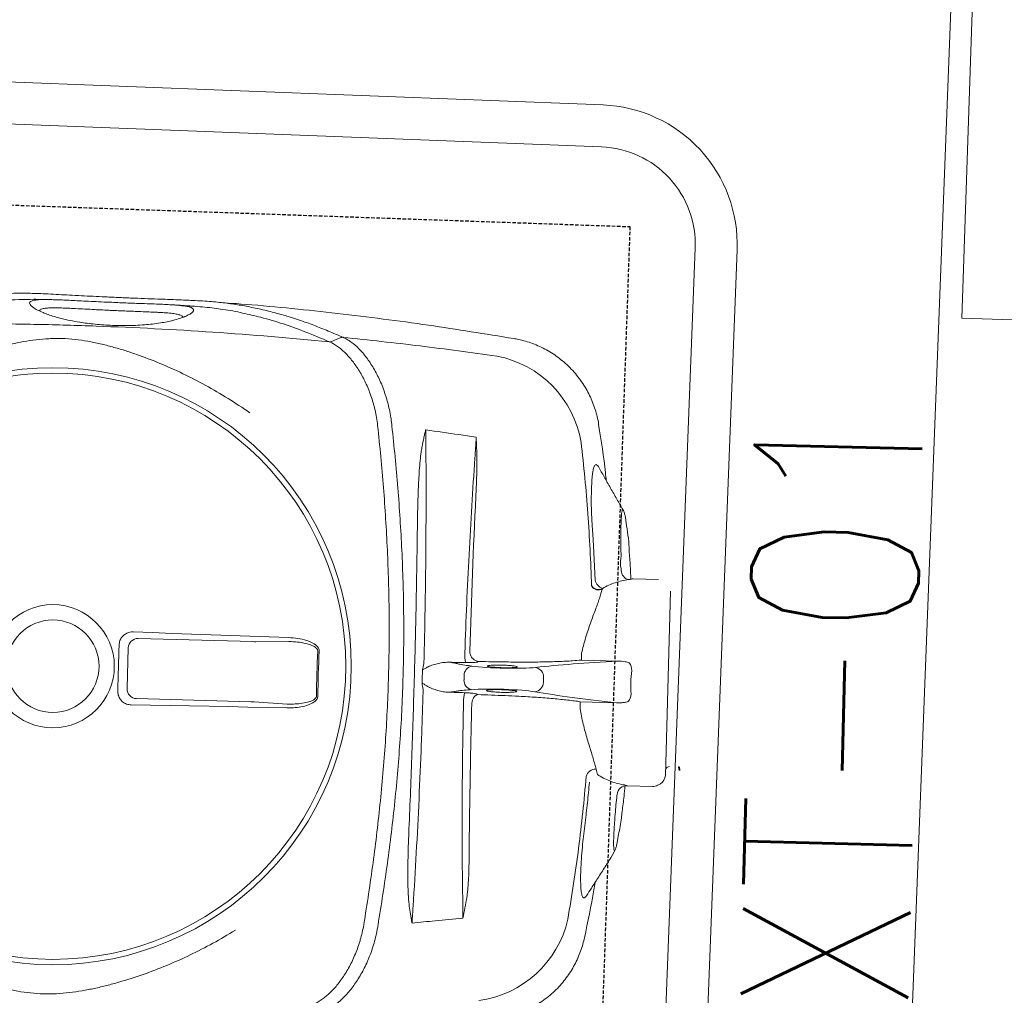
# Model space of a CAD drawing. Header units: millimetres. Extents: x 256680 to 410391, y -77299 to -22623.
# Tile 171 of 202: x 365631 to 365984, y -26476 to -26126. Entities that reach past the tile are written whole.
import ezdxf

# ---------------------------------------------------------------- set-up
doc = ezdxf.new("R2010")
doc.units = ezdxf.units.MM
doc.header["$LTSCALE"] = 2.5
doc.linetypes.add('11aa1PB-bd$0$11aa1PB-af$0$TRATTEGGIATA', pattern=[0.75, 0.5, -0.25])
for name, color, linetype, lineweight in [('CKD Equipments', 252, 'Continuous', 0), ('FURNITURES', 30, 'Continuous', 15), ('HATCH LIGHT', 250, 'Continuous', 0), ('K Equipment', 30, 'Continuous', 9), ('ROOM TEXT', 7, 'Continuous', 5)]:
    doc.layers.add(name, color=color, linetype=linetype, lineweight=lineweight)
doc.layers.add('FAINTEQUIP', color=253, linetype='Continuous')
doc.layers.add('TEXT50', color=7, linetype='Continuous')
doc.styles.add('MTEXT', font='romans.shx', dxfattribs={"width": 0.85})

# ---------------------------------------------------------------- blocks, each defined once
blk = doc.blocks.new('awreg')
at = {"layer": 'K Equipment'}
for p, q in [((60651.19, 14380.2, -7.42), (60651.22, 13980.2, -7.42)), ((60666.19, 14380.21, -7.42), (60666.22, 13980.21, -7.42)), ((60701.22, 13945.21, -7.42), (61051.22, 13945.24, -7.42)), ((60701.22, 13930.21, -7.42), (61051.22, 13930.24, -7.42))]:
    blk.add_line(p, q, dxfattribs=at)
for radius in [50, 35]:
    blk.add_arc((60701.22, 13980.21, -7.42), radius, 180.004, 270.004, dxfattribs=at)
blk = doc.blocks.new('G$C62143A14')
at = {"linetype": 'Continuous', "lineweight": 0}
for p, q in [((166.18, 199.09), (180.76, 199.25)), ((163.17, 154.51), (162.73, 195.56)), ((184.29, 195.79), (184.73, 154.75)), ((162.89, 141.56), (163.17, 153.37)), ((184.76, 153.6), (185.3, 141.8)), ((85.06, 105.98), (85.05, 105.99)), ((263.88, 107.91), (263.87, 107.91)), ((174.02, 78.58), (175.51, 78.6)), ((169.06, 73.73), (168.91, 73.48)), ((180.74, 73.61), (180.59, 73.86)), ((296.83, 65.48), (296.83, 65.47)), ((170.72, 59.96), (170.71, 59.95)), ((174.2, 50.13), (175.95, 50.15)), ((165.22, 36.62), (167.76, 36.65)), ((167.76, 36.65), (167.91, 23.62)), ((182.67, 36.81), (185.22, 36.83)), ((182.81, 23.78), (182.67, 36.81)), ((83.35, 31.96), (83.35, 31.96)), ((226.17, 34.33), (211.46, 33.05)), ((252.18, 33.41), (252.18, 33.41)), ((267.17, 33.94), (267.17, 33.94)), ((143.85, 30.09), (141.96, 29.54)), ((208.63, 30.26), (206.72, 30.77)), ((117.32, 21.61), (117.06, 21.67)), ((117.32, 21.61), (120.74, 21.13)), ((135.1, 22.21), (134.69, 22.24)), ((232.42, 22.7), (233.43, 22.86)), ((232.63, 22.72), (233.05, 22.8)), ((233.43, 22.86), (233.69, 22.92)), ((237.04, 24.06), (236.98, 23.98)), ((138.31, 18.59), (138.41, 9.59)), ((212.61, 10.39), (212.51, 19.39)), ((138.93, 7.79), (139.52, 6.83)), ((208.57, 5.87), (142.54, 5.16)), ((144.47, 0.35), (144.46, 0.34)), ((145.86, 0.26), (144.46, 0)), ((144.47, 0.35), (145.73, 0.58))]:
    blk.add_line(p, q, dxfattribs=at)
at = {"linetype": 'Continuous', "lineweight": 0, "flags": 128}
for points in [[(165.21, 202.39), (167.27, 202.41), (169.32, 202.43), (171.38, 202.45), (173.44, 202.47), (175.49, 202.49), (177.55, 202.52), (179.61, 202.54), (181.66, 202.57)], [(186.57, 197.69), (186.57, 190.71), (186.56, 183.73), (186.57, 176.75), (186.58, 169.78), (186.59, 162.81), (186.61, 155.85), (186.64, 148.89), (186.67, 141.94)], [(161.51, 141.67), (161.39, 148.62), (161.27, 155.58), (161.14, 162.54), (161, 169.51), (160.86, 176.48), (160.72, 183.45), (160.56, 190.43), (160.41, 197.41)], [(294.76, 127.41), (294.02, 129.04), (293.28, 130.69)], [(252.17, 33.43), (252.43, 33.58), (252.93, 34.19), (252.63, 34.72), (251.55, 35.13), (249.67, 35.42), (247.1, 35.59), (243.8, 35.62), (239.98, 35.51), (235.58, 35.25), (231.03, 34.86), (226.17, 34.33), (226.17, 34.33), (226.17, 34.33)]]:
    blk.add_lwpolyline(points, dxfattribs=at)
at = {"linetype": 'Continuous', "lineweight": 0}
for radius in [106.93, 105, 22.05, 16.56]:
    blk.add_circle((173.18, 226), radius, dxfattribs=at)
for centre, radius, start, end in [((166.26, 195.57), 3.53, 91.3072, 180.1404), ((180.76, 195.72), 3.53, 1.0921, 89.9252), ((178.06, -227.41), 358.79, 89.3354, 91.8971), ((178.06, -227.34), 358.19, 89.3355, 91.897), ((267.68, 94.22), 5.1, 162.25, 162.5727), ((166.77, 65.44), 13.03, 78.4354, 93.3892), ((173.91, 75.19), 3.4, 88.0138, 169.0513), ((175.71, 75.21), 3.4, 12.1812, 93.2187), ((183.05, 65.63), 13.01, 87.8393, 102.8138), ((252.96, 76.9), 37.74, 281.6875, 351.5567), ((96.63, 75.22), 37.74, 189.6762, 259.5445), ((174.1, 53.58), 3.45, 188.5333, 271.7692), ((175.98, 53.6), 3.45, 269.4632, 352.6991), ((140.24, 29.98), 3.62, 1.801, 76.4249), ((212.72, 28.94), 4.3, 107.038, 162.1316), ((134.87, 18.77), 3.44, 356.8942, 86.3044), ((215.53, 20.35), 3.47, 94.0507, 168.164), ((171.26, 23.04), 4.5, 231.4199, 269.6002), ((179.47, 23.13), 4.5, 271.6322, 309.8125), ((141.91, 9.63), 3.5, 180.6162, 211.58), ((142.5, 8.66), 3.5, 211.58, 270.6162), ((144.42, 3.78), 1.4, 0.6162, 90.6162), ((145.68, 0.75), 0.175, 280.6162, 1.5356)]:
    blk.add_arc(centre, radius, start, end, dxfattribs=at)
for centre, major_axis, ratio, start_param, end_param in [((162.86, 155.12), (0.09, -3.5), 0.086139, 1.045879, 1.394945), ((185.03, 155.36), (-0.02, -3.5), 0.086139, 4.88824, 5.237306), ((169.75, 70.56), (0.11, -10.5), 0.087489, 2.411328, 2.834153), ((174.44, 139.98), (0.89, -82.6), 0.087489, 5.55292, 5.600646), ((173.78, 139.97), (0.89, -82.6), 0.087489, 0.682539, 0.730265), ((179.96, 70.67), (0.11, -10.5), 0.087489, 3.449035, 3.871858), ((169.91, 64.96), (0.15, -14), 0.087489, 0.555229, 2.459054), ((179.92, 65.07), (0.15, -14), 0.087489, 3.824132, 5.727956), ((179.91, -88.67), (1.8, -166.89), 0.087489, 3.696821, 3.973461), ((173.23, -88.74), (1.8, -166.89), 0.087489, 2.309725, 2.586364)]:
    blk.add_ellipse(centre, major_axis=major_axis, ratio=ratio, start_param=start_param, end_param=end_param, dxfattribs=at)
for points, knots in [([(292.81, 298.92), (293.68, 285.01), (294.34, 271.07), (295.02, 250.13), (295.19, 243.14), (295.43, 229.15), (295.5, 222.15), (295.54, 201.17), (295.36, 187.21), (294.56, 159.32), (293.96, 145.4), (293.13, 131.5)], [0, 0, 0, 0, 0.25, 0.25, 0.375, 0.375, 0.5, 0.5, 0.75, 0.75, 1, 1, 1, 1]), ([(81.21, 156.98), (79.47, 159.59), (77.81, 162.21), (74.65, 167.51), (73.14, 170.18), (70.29, 175.58), (68.94, 178.31), (66.39, 183.83), (65.2, 186.62), (62.96, 192.26), (61.93, 195.1), (60.52, 199.39), (60.07, 200.83), (59.22, 203.72), (58.82, 205.17), (58.08, 208.1), (57.73, 209.57), (57.1, 212.54), (56.82, 214.04), (56.34, 217.05), (56.15, 218.57), (55.94, 220.88), (55.88, 221.66), (55.82, 222.82), (55.8, 223.21), (55.78, 224), (55.77, 224.39), (55.75, 226.36), (55.8, 227.92), (56.02, 230.99), (56.19, 232.52), (56.6, 235.54), (56.85, 237.04), (57.42, 240.02), (57.73, 241.5), (58.42, 244.43), (58.79, 245.89), (59.57, 248.78), (59.98, 250.22), (61.29, 254.51), (62.26, 257.35), (65.39, 265.8), (67.81, 271.36), (71.95, 279.63), (73.4, 282.35), (76.46, 287.74), (78.07, 290.4), (79.75, 293.03)], [0, 0, 0, 0, 0.0625, 0.0625, 0.125, 0.125, 0.1875, 0.1875, 0.25, 0.25, 0.3125, 0.3125, 0.34375, 0.34375, 0.375, 0.375, 0.40625, 0.40625, 0.4375, 0.4375, 0.46875, 0.46875, 0.484375, 0.484375, 0.492187, 0.492187, 0.5, 0.5, 0.53125, 0.53125, 0.5625, 0.5625, 0.59375, 0.59375, 0.625, 0.625, 0.65625, 0.65625, 0.6875, 0.6875, 0.75, 0.75, 0.875, 0.875, 0.9375, 0.9375, 1, 1, 1, 1]), ([(265.16, 295.03), (266.9, 292.42), (268.56, 289.8), (271.72, 284.5), (273.22, 281.83), (276.08, 276.42), (277.43, 273.7), (279.98, 268.18), (281.17, 265.39), (283.41, 259.74), (284.44, 256.91), (285.85, 252.62), (286.3, 251.18), (287.14, 248.29), (287.54, 246.84), (288.29, 243.91), (288.64, 242.44), (289.27, 239.47), (289.55, 237.97), (290.02, 234.96), (290.22, 233.44), (290.43, 231.13), (290.49, 230.35), (290.55, 229.19), (290.56, 228.8), (290.59, 228.01), (290.6, 227.62), (290.62, 225.65), (290.56, 224.09), (290.35, 221.02), (290.18, 219.49), (289.77, 216.47), (289.52, 214.97), (288.95, 211.99), (288.63, 210.51), (287.95, 207.58), (287.58, 206.12), (286.8, 203.23), (286.38, 201.79), (285.07, 197.5), (284.11, 194.66), (280.98, 186.21), (278.56, 180.65), (274.42, 172.38), (272.96, 169.66), (269.9, 164.27), (268.3, 161.61), (266.62, 158.98)], [0, 0, 0, 0, 0.0625, 0.0625, 0.125, 0.125, 0.1875, 0.1875, 0.25, 0.25, 0.3125, 0.3125, 0.34375, 0.34375, 0.375, 0.375, 0.40625, 0.40625, 0.4375, 0.4375, 0.46875, 0.46875, 0.484375, 0.484375, 0.492188, 0.492188, 0.5, 0.5, 0.53125, 0.53125, 0.5625, 0.5625, 0.59375, 0.59375, 0.625, 0.625, 0.65625, 0.65625, 0.6875, 0.6875, 0.75, 0.75, 0.875, 0.875, 0.9375, 0.9375, 1, 1, 1, 1]), ([(301.44, 276.45), (301.75, 275.05), (302.55, 271.44), (303.6, 265.92), (304.62, 259.79), (305.4, 253.83), (305.96, 247.99), (306.24, 243.12), (306.35, 239.27), (306.37, 236.26), (306.35, 232.9), (306.3, 229.24), (306.24, 225.22), (306.18, 221.07), (306.13, 216.7), (306.09, 212.1), (306.06, 207.11), (306.04, 201.95), (306.04, 196.95), (306.05, 192.75), (306.06, 189.23), (306.06, 186.3), (306.05, 183.54), (306.03, 180.52), (305.98, 177.38), (305.88, 174.2), (305.73, 171.32), (305.46, 167.82), (304.99, 163.66), (304.2, 158.49), (303.16, 153), (302.17, 148.58), (301.46, 146.05), (301.24, 145.3)], [0, 0, 0, 0, 0.033599, 0.086704, 0.14001, 0.193319, 0.246393, 0.299468, 0.326258, 0.353125, 0.379834, 0.406408, 0.428618, 0.451478, 0.47167, 0.492329, 0.516002, 0.540379, 0.564065, 0.588402, 0.605742, 0.623087, 0.640895, 0.658706, 0.685242, 0.711788, 0.738802, 0.765824, 0.81871, 0.871587, 0.924587, 0.977588, 1, 1, 1, 1]), ([(304.34, 232.77), (304.34, 233.59), (304.32, 235.34), (304.17, 240.5), (303.67, 247.37), (302.53, 255.86), (301.72, 260.92), (301.15, 263.69), (301.12, 263.85)], [0, 0, 0, 0, 0.076639, 0.163762, 0.518013, 0.751525, 0.985081, 1, 1, 1, 1]), ([(304.01, 184.73), (303.97, 184.22), (303.86, 183.03), (303.62, 181.83), (303.29, 180.95), (302.86, 180.52), (302.33, 180.49), (301.69, 180.94), (300.97, 181.91), (300.2, 183.37), (299.41, 185.28), (298.69, 187.43), (298.06, 189.77), (297.52, 192.16), (297.04, 194.87), (296.62, 197.87), (296.32, 200.95), (296.12, 203.96), (296.02, 206.73), (295.99, 209.52), (296.03, 212.49), (296.17, 215.56), (296.38, 218.45), (296.7, 221.56), (297.14, 224.68), (297.72, 227.74), (298.34, 230.38), (298.99, 232.61), (299.71, 234.69), (300.48, 236.52), (301.26, 237.97), (301.97, 238.89), (302.61, 239.35), (303.16, 239.35), (303.62, 238.79), (303.98, 237.69), (304.12, 236.37), (304.2, 235.72)], [0, 0, 0, 0, 0.026608, 0.06138, 0.0962, 0.130925, 0.168927, 0.207024, 0.245099, 0.283069, 0.316694, 0.350298, 0.37294, 0.395622, 0.418192, 0.438002, 0.457786, 0.474878, 0.488481, 0.502082, 0.518368, 0.53466, 0.550889, 0.567128, 0.590899, 0.614713, 0.640745, 0.66688, 0.692979, 0.729781, 0.766704, 0.803672, 0.840537, 0.880482, 0.920552, 0.960572, 1, 1, 1, 1]), ([(301.35, 209.93), (301.35, 210.19), (301.36, 211.47), (301.38, 213.82), (301.42, 217.11), (301.47, 220.46), (301.51, 223.57), (301.53, 226.21), (301.52, 228.58), (301.47, 230.66), (301.34, 232.62), (301.12, 234.17), (300.83, 235.18), (300.57, 235.43), (300.47, 235.53), (300.47, 235.53), (300.47, 235.53), (300.47, 235.53), (300.38, 235.62), (300.28, 235.71), (300.19, 235.8)], [0, 0, 0, 0, 0.014263, 0.071432, 0.130741, 0.207145, 0.286904, 0.364421, 0.443321, 0.542698, 0.643157, 0.777817, 0.912539, 1, 1, 1, 1, 1, 1, 1.081436, 1.081436, 1.081436, 1.081436]), ([(304.2, 235.72), (304.2, 235.72), (304.26, 235.25), (304.32, 233.87), (304.38, 231.79), (304.39, 229.49), (304.39, 227.19), (304.36, 224.56), (304.33, 221.57), (304.3, 218.26), (304.26, 214.65), (304.24, 211.81), (304.24, 210.23), (304.24, 209.92)], [0, 0, 0, 0, 0.0021857, 0.1486808, 0.2950678, 0.3936347, 0.4923949, 0.5907133, 0.6868358, 0.782863, 0.8795306, 0.9761461, 1, 1, 1, 1]), ([(299.89, 184.14), (299.99, 184.23), (300.1, 184.32), (300.2, 184.41), (300.2, 184.41), (300.2, 184.41), (300.2, 184.41), (300.25, 184.46), (300.44, 184.63), (300.69, 185.34), (300.95, 186.59), (301.14, 188.42), (301.24, 190.5), (301.29, 192.62), (301.31, 194.59), (301.32, 197.05), (301.32, 199.79), (301.32, 202.55), (301.32, 205.02), (301.33, 207.5), (301.34, 209.11), (301.35, 209.93)], [-0.088365, -0.088365, -0.088365, -0.088365, 0, 0, 0, 0, 0, 0, 0.042963, 0.162036, 0.283698, 0.405299, 0.528456, 0.591382, 0.654277, 0.728503, 0.80457, 0.856235, 0.909083, 0.954041, 1, 1, 1, 1]), ([(304.24, 209.92), (304.23, 208.94), (304.22, 206.98), (304.22, 203.98), (304.22, 201.01), (304.23, 197.79), (304.23, 194.6), (304.23, 191.57), (304.2, 189), (304.14, 186.89), (304.09, 185.47), (304.02, 184.88), (304.01, 184.73)], [0, 0, 0, 0, 0.0782123, 0.1564368, 0.2446658, 0.3329467, 0.4546253, 0.5765046, 0.703629, 0.8312553, 0.9586974, 1, 1, 1, 1]), ([(160.41, 197.41), (160.45, 197.96), (160.53, 199.07), (161.34, 200.56), (162.55, 201.68), (163.92, 202.29), (164.84, 202.36), (165.21, 202.39)], [0, 0, 0, 0, 0.214916, 0.429922, 0.642835, 0.854056, 1, 1, 1, 1]), ([(181.66, 202.57), (182.21, 202.52), (183.3, 202.43), (184.76, 201.61), (185.87, 200.4), (186.48, 199.02), (186.55, 198.08), (186.57, 197.69)], [0, 0, 0, 0, 0.21225, 0.424556, 0.635748, 0.847225, 1, 1, 1, 1]), ([(303.91, 180.58), (304.02, 182.73), (304.13, 185.07), (304.16, 187.42), (304.16, 187.6)], [0, 0, 0, 0, 0.919543, 1, 1, 1, 1]), ([(302.2, 162.92), (302.26, 163.21), (302.79, 165.97), (303.23, 169.58), (303.65, 173.93), (303.86, 177.33), (303.99, 180.67), (304.03, 183.21), (304.05, 184.25)], [0, 0, 0, 0, 0.042136, 0.404804, 0.566088, 0.727781, 0.888854, 1, 1, 1, 1]), ([(296.81, 65.48), (298.08, 75.69), (300.71, 96.79), (303.47, 128.89), (305.24, 155.54), (305.68, 171.27), (305.65, 170.35)], [0, 0, 0, 0, 0.27832, 0.574596, 0.870871, 1, 1, 1, 1]), ([(293.13, 131.5), (294.21, 134.35), (296.37, 140.06), (298.94, 148.11), (300.93, 155.81), (301.81, 160.74), (302.2, 162.92)], [0, 0, 0, 0, 0.263525, 0.527185, 0.79078, 1, 1, 1, 1]), ([(301.24, 145.3), (300.98, 144.33), (300.26, 141.65), (298.83, 137.28), (297, 132.07), (295.6, 128.41), (294.9, 126.59)], [0, 0, 0, 0, 0.157579, 0.438078, 0.719047, 1, 1, 1, 1]), ([(166.2, 130.66), (165.97, 130.67), (165.51, 130.71), (164.73, 131.13), (163.72, 132.15), (162.75, 134.05), (162.01, 136.57), (161.61, 139.17), (161.54, 140.88), (161.51, 141.67)], [0, 0, 0, 0, 0.053674, 0.107072, 0.201461, 0.385823, 0.599668, 0.814062, 1, 1, 1, 1]), ([(162.89, 141.56), (162.9, 140.81), (162.94, 139.22), (163.22, 136.78), (163.72, 134.42), (164.38, 132.64), (165.1, 131.64), (165.63, 131.27), (165.97, 131.18), (166.14, 131.19), (166.18, 131.19)], [0, 0, 0, 0, 0.19611, 0.418032, 0.642122, 0.825582, 0.912375, 0.957312, 0.988402, 1, 1, 1, 1]), ([(186.67, 141.94), (186.64, 140.85), (186.59, 138.68), (186.07, 135.91), (185.29, 133.61), (184.49, 132.14), (183.53, 131.22), (182.83, 130.87), (182.37, 130.84), (182.21, 130.83)], [0, 0, 0, 0, 0.2549733, 0.5094959, 0.6555036, 0.8234143, 0.8930287, 0.9633452, 1, 1, 1, 1]), ([(182.22, 131.36), (182.34, 131.37), (182.63, 131.39), (182.93, 131.57), (183.29, 131.88), (183.87, 132.62), (184.4, 133.98), (184.93, 136.14), (185.27, 138.73), (185.29, 140.77), (185.3, 141.8)], [0, 0, 0, 0, 0.028874, 0.074198, 0.087541, 0.150828, 0.315881, 0.465459, 0.731192, 1, 1, 1, 1]), ([(263.89, 113.03), (265.76, 113.31), (267.57, 113.69), (269.77, 114.29), (270.21, 114.41), (271.07, 114.67), (271.5, 114.81), (272.77, 115.23), (273.6, 115.53), (276.01, 116.48), (277.52, 117.17), (279.68, 118.29), (280.38, 118.68), (281.74, 119.48), (282.4, 119.89), (284.29, 121.16), (285.45, 122.03), (287.56, 123.81), (288.51, 124.72), (289.57, 125.89), (289.78, 126.12), (290.17, 126.59), (290.36, 126.83), (290.92, 127.53), (291.25, 128), (292.18, 129.42), (292.68, 130.37), (293.07, 131.33)], [0, 0, 0, 0, 0.125, 0.125, 0.15625, 0.15625, 0.1875, 0.1875, 0.25, 0.25, 0.375, 0.375, 0.4375, 0.4375, 0.5, 0.5, 0.625, 0.625, 0.75, 0.75, 0.78125, 0.78125, 0.8125, 0.8125, 0.875, 0.875, 1, 1, 1, 1]), ([(55.37, 128.77), (55.77, 127.82), (56.29, 126.88), (57.25, 125.49), (57.6, 125.02), (58.16, 124.33), (58.36, 124.1), (58.77, 123.64), (58.98, 123.41), (60.06, 122.26), (61.03, 121.37), (63.18, 119.63), (64.35, 118.79), (66.28, 117.57), (66.95, 117.17), (68.32, 116.4), (69.03, 116.03), (71.21, 114.95), (72.74, 114.29), (75.17, 113.4), (76, 113.12), (77.28, 112.72), (77.71, 112.59), (78.58, 112.35), (79.02, 112.24), (81.23, 111.69), (83.05, 111.34), (84.93, 111.1)], [0, 0, 0, 0, 0.125, 0.125, 0.1875, 0.1875, 0.21875, 0.21875, 0.25, 0.25, 0.375, 0.375, 0.5, 0.5, 0.5625, 0.5625, 0.625, 0.625, 0.75, 0.75, 0.8125, 0.8125, 0.84375, 0.84375, 0.875, 0.875, 1, 1, 1, 1]), ([(294.91, 126.6), (294.92, 126.63), (294.92, 126.66), (294.93, 126.73), (294.93, 126.76), (294.93, 126.87), (294.92, 126.94), (294.88, 127.15), (294.83, 127.28), (294.76, 127.4)], [0, 0, 0, 0, 0.125, 0.125, 0.25, 0.25, 0.5, 0.5, 1, 1, 1, 1]), ([(85.05, 105.99), (84.8, 106.01), (84.55, 106.05), (84.06, 106.11), (83.81, 106.14), (83.07, 106.25), (82.58, 106.33), (81.12, 106.58), (80.17, 106.77), (77.36, 107.42), (75.56, 107.94), (73.39, 108.7), (72.96, 108.85), (72.11, 109.17), (71.69, 109.34), (70.45, 109.84), (69.65, 110.2), (67.32, 111.29), (65.86, 112.08), (63.81, 113.33), (63.15, 113.75), (61.9, 114.61), (61.3, 115.05), (59.59, 116.39), (58.56, 117.31), (57.41, 118.48), (57.19, 118.72), (56.76, 119.19), (56.55, 119.43), (55.96, 120.15), (55.59, 120.62), (54.58, 122.06), (54.04, 123.03), (53.63, 124.01)], [0, 0, 0, 0, 0.015625, 0.015625, 0.03125, 0.03125, 0.0625, 0.0625, 0.125, 0.125, 0.25, 0.25, 0.28125, 0.28125, 0.3125, 0.3125, 0.375, 0.375, 0.5, 0.5, 0.5625, 0.5625, 0.625, 0.625, 0.75, 0.75, 0.78125, 0.78125, 0.8125, 0.8125, 0.875, 0.875, 1, 1, 1, 1]), ([(294.91, 126.6), (294.71, 126.11), (294.48, 125.62), (293.95, 124.63), (293.66, 124.14), (292.68, 122.67), (291.91, 121.71), (290.13, 119.81), (289.12, 118.87), (287.43, 117.49), (286.84, 117.04), (285.59, 116.14), (284.95, 115.7), (282.92, 114.4), (281.48, 113.59), (278.41, 112.07), (276.78, 111.36), (274.62, 110.55), (274.18, 110.4), (273.3, 110.09), (272.85, 109.95), (271.5, 109.53), (270.59, 109.27), (268.73, 108.8), (267.78, 108.58), (266.34, 108.3), (265.85, 108.21), (265.11, 108.09), (264.87, 108.05), (264.37, 107.98), (264.13, 107.94), (263.88, 107.91)], [0, 0, 0, 0, 0.0625, 0.0625, 0.125, 0.125, 0.25, 0.25, 0.375, 0.375, 0.4375, 0.4375, 0.5, 0.5, 0.625, 0.625, 0.75, 0.75, 0.78125, 0.78125, 0.8125, 0.8125, 0.875, 0.875, 0.9375, 0.9375, 0.96875, 0.96875, 0.984375, 0.984375, 1, 1, 1, 1]), ([(294.9, 126.59), (294.32, 117.35), (293.65, 108.13), (292.12, 89.72), (291.25, 80.53), (290.3, 71.36)], [0, 0, 0, 0, 0.5, 0.5, 1, 1, 1, 1]), ([(85.06, 111.09), (92.41, 110.17), (99.79, 109.34), (114.61, 107.92), (122.05, 107.33), (136.99, 106.39), (144.47, 106.05), (159.47, 105.64), (166.98, 105.58), (181.99, 105.74), (189.5, 105.97), (204.48, 106.69), (211.94, 107.19), (223.12, 108.14), (226.83, 108.48), (234.27, 109.24), (237.97, 109.64), (249.07, 110.95), (256.43, 111.93), (263.76, 113.01)], [0, 0, 0, 0, 0.125, 0.125, 0.25, 0.25, 0.375, 0.375, 0.5, 0.5, 0.625, 0.625, 0.75, 0.75, 0.8125, 0.8125, 0.875, 0.875, 1, 1, 1, 1]), ([(263.87, 107.91), (256.54, 106.81), (249.17, 105.82), (238.07, 104.49), (234.37, 104.07), (226.94, 103.31), (223.21, 102.95), (212.02, 101.99), (204.54, 101.48), (189.56, 100.75), (182.06, 100.52), (167.03, 100.36), (159.51, 100.42), (144.51, 100.84), (137.03, 101.19), (125.83, 101.91), (122.1, 102.18), (114.65, 102.79), (110.93, 103.12), (99.8, 104.21), (92.42, 105.05), (85.06, 105.98)], [0, 0, 0, 0, 0.125, 0.125, 0.1875, 0.1875, 0.25, 0.25, 0.375, 0.375, 0.5, 0.5, 0.625, 0.625, 0.75, 0.75, 0.8125, 0.8125, 0.875, 0.875, 1, 1, 1, 1]), ([(92.25, 95.04), (92.81, 95.14), (93.38, 95.23), (94.53, 95.38), (95.1, 95.44), (96.81, 95.62), (97.96, 95.71), (101.41, 95.93), (103.71, 96.03), (108.32, 96.16), (110.63, 96.2), (115.26, 96.24), (117.58, 96.24), (119.9, 96.23)], [0, 0, 0, 0, 0.0625, 0.0625, 0.125, 0.125, 0.25, 0.25, 0.5, 0.5, 0.75, 0.75, 1, 1, 1, 1]), ([(119.9, 96.23), (128.99, 96.19), (138.1, 96.19), (156.34, 96.25), (165.47, 96.31), (179.17, 96.46), (183.74, 96.51), (192.87, 96.65), (197.43, 96.72), (211.1, 96.97), (220.2, 97.17), (229.28, 97.41)], [0, 0, 0, 0, 0.25, 0.25, 0.5, 0.5, 0.625, 0.625, 0.75, 0.75, 1, 1, 1, 1]), ([(256.93, 95.45), (244.25, 94.86), (231.42, 94.38), (215.18, 93.9), (211.92, 93.81), (205.4, 93.64), (202.13, 93.57), (192.33, 93.36), (185.79, 93.25), (179.23, 93.17)], [0, 0, 0, 0, 0.5, 0.5, 0.625, 0.625, 0.75, 0.75, 1, 1, 1, 1]), ([(229.28, 97.41), (231.6, 97.47), (233.91, 97.52), (238.54, 97.58), (240.85, 97.59), (245.47, 97.55), (247.78, 97.51), (251.23, 97.35), (252.38, 97.29), (254.1, 97.15), (254.68, 97.1), (255.82, 96.97), (256.39, 96.9), (256.96, 96.81)], [0, 0, 0, 0, 0.25, 0.25, 0.5, 0.5, 0.75, 0.75, 0.875, 0.875, 0.9375, 0.9375, 1, 1, 1, 1]), ([(256.96, 96.81), (257.94, 96.66), (258.92, 96.49), (260.38, 96.24), (260.87, 96.15), (261.6, 96.02), (261.85, 95.98), (262.21, 95.91), (262.34, 95.89), (262.52, 95.85), (262.58, 95.84), (262.7, 95.81), (262.76, 95.8), (262.82, 95.78)], [0, 0, 0, 0, 0.5, 0.5, 0.75, 0.75, 0.875, 0.875, 0.9375, 0.9375, 0.96875, 0.96875, 1, 1, 1, 1]), ([(262.81, 95.75), (262.86, 95.75), (262.9, 95.74), (262.95, 95.73), (262.96, 95.73), (262.97, 95.73), (262.97, 95.73)], [0, 0, 0, 0, 0.0002027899, 0.0002027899, 0.0002027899, 0.000241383, 0.000241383, 0.000241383, 0.000241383]), ([(262.82, 95.78), (262.86, 95.76), (262.91, 95.75), (262.95, 95.74), (262.96, 95.73), (262.97, 95.73), (262.97, 95.73)], [0, 0, 0, 0, 0.0002012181, 0.0002012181, 0.0002012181, 0.0002381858, 0.0002381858, 0.0002381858, 0.0002381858]), ([(86.37, 93.88), (86.33, 93.86), (86.29, 93.85), (86.24, 93.84), (86.24, 93.83), (86.23, 93.83), (86.22, 93.83)], [0, 0, 0, 0, 0.0001941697, 0.0001941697, 0.0001941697, 0.0002311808, 0.0002311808, 0.0002311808, 0.0002311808]), ([(86.37, 93.88), (86.43, 93.9), (86.49, 93.91), (86.61, 93.94), (86.67, 93.96), (86.86, 94), (86.98, 94.02), (87.34, 94.1), (87.59, 94.15), (88.32, 94.3), (88.81, 94.39), (90.28, 94.68), (91.26, 94.86), (92.25, 95.04)], [0, 0, 0, 0, 0.03125, 0.03125, 0.0625, 0.0625, 0.125, 0.125, 0.25, 0.25, 0.5, 0.5, 1, 1, 1, 1]), ([(170, 93.07), (166.71, 93.04), (163.43, 93.02), (156.86, 92.99), (153.58, 92.98), (143.76, 92.97), (137.25, 93), (117.82, 93.15), (105, 93.36), (92.31, 93.68)], [0, 0, 0, 0, 0.125, 0.125, 0.25, 0.25, 0.5, 0.5, 1, 1, 1, 1]), ([(171.15, 91.57), (171.34, 91.9), (171.52, 92.23), (171.87, 92.9), (172.05, 93.23), (172.23, 93.56)], [0, 0, 0, 0, 0.5, 0.5, 1, 1, 1, 1]), ([(178.1, 91.64), (177.92, 91.97), (177.73, 92.3), (177.36, 92.95), (177.17, 93.28), (176.99, 93.61)], [0, 0, 0, 0, 0.5, 0.5, 1, 1, 1, 1]), ([(171.15, 91.57), (170.99, 91.27), (170.85, 90.97), (170.6, 90.35), (170.48, 90.04), (170.16, 89.1), (169.97, 88.46), (169.66, 87.18), (169.54, 86.53), (169.37, 85.23), (169.33, 84.57), (169.35, 83.91)], [0, 0, 0, 0, 0.125, 0.125, 0.25, 0.25, 0.5, 0.5, 0.75, 0.75, 1, 1, 1, 1]), ([(180.07, 84.02), (180.08, 84.68), (180.02, 85.34), (179.83, 86.64), (179.69, 87.28), (179.35, 88.56), (179.16, 89.19), (178.81, 90.13), (178.69, 90.44), (178.42, 91.05), (178.27, 91.35), (178.1, 91.64)], [0, 0, 0, 0, 0.25, 0.25, 0.5, 0.5, 0.75, 0.75, 0.875, 0.875, 1, 1, 1, 1]), ([(169.92, 80.57), (169.82, 80.92), (169.72, 81.38), (169.58, 82.21), (169.53, 82.52), (169.44, 83.17), (169.4, 83.53), (169.35, 83.91)], [0, 0, 0, 0, 0.5, 0.5, 0.75, 0.75, 1, 1, 1, 1]), ([(180.07, 84.02), (180.03, 83.65), (180, 83.29), (179.92, 82.63), (179.88, 82.32), (179.76, 81.49), (179.67, 81.03), (179.58, 80.67)], [0, 0, 0, 0, 0.25, 0.25, 0.5, 0.5, 1, 1, 1, 1]), ([(96.1, 76.05), (101.78, 76.36), (107.49, 76.64), (119.01, 77.14), (124.81, 77.37), (136.49, 77.77), (142.37, 77.94), (154.17, 78.23), (160.07, 78.35), (166, 78.44)], [0, 0, 0, 0, 0.25, 0.25, 0.5, 0.5, 0.75, 0.75, 1, 1, 1, 1]), ([(169.38, 78.2), (169.38, 77.64), (169.37, 77.11), (169.34, 76.09), (169.32, 75.63), (169.26, 74.82), (169.23, 74.49), (169.15, 73.98), (169.1, 73.81), (169.06, 73.73)], [0, 0, 0, 0, 0.25, 0.25, 0.5, 0.5, 0.75, 0.75, 1, 1, 1, 1]), ([(180.59, 73.86), (180.54, 73.93), (180.49, 74.1), (180.4, 74.61), (180.35, 74.94), (180.28, 75.75), (180.25, 76.21), (180.2, 77.23), (180.18, 77.76), (180.17, 78.32)], [0, 0, 0, 0, 0.25, 0.25, 0.5, 0.5, 0.75, 0.75, 1, 1, 1, 1]), ([(183.54, 78.63), (189.46, 78.67), (195.37, 78.68), (207.15, 78.64), (213.04, 78.59), (224.74, 78.44), (230.55, 78.34), (242.08, 78.08), (247.81, 77.92), (253.48, 77.74)], [0, 0, 0, 0, 0.25, 0.25, 0.5, 0.5, 0.75, 0.75, 1, 1, 1, 1]), ([(110.02, 74.3), (107.71, 74.23), (105.4, 74.19), (101.95, 74.23), (100.79, 74.25), (99.07, 74.33), (98.49, 74.36), (97.34, 74.45), (96.77, 74.5), (96.19, 74.57)], [0, 0, 0, 0, 0.5, 0.5, 0.75, 0.75, 0.875, 0.875, 1, 1, 1, 1]), ([(165.28, 75.49), (160.66, 75.42), (156.04, 75.35), (146.8, 75.19), (142.19, 75.1), (128.37, 74.8), (119.18, 74.57), (110.02, 74.3)], [0, 0, 0, 0, 0.25, 0.25, 0.5, 0.5, 1, 1, 1, 1]), ([(165.48, 75.48), (165.71, 75.47), (165.93, 75.44), (166.36, 75.37), (166.58, 75.32), (166.98, 75.21), (167.17, 75.14), (167.54, 74.99), (167.7, 74.9), (168.01, 74.72), (168.15, 74.62), (168.39, 74.41), (168.5, 74.3), (168.67, 74.08), (168.74, 73.96), (168.82, 73.78), (168.85, 73.72), (168.88, 73.6), (168.9, 73.54), (168.91, 73.48)], [0, 0, 0, 0, 0.125, 0.125, 0.25, 0.25, 0.375, 0.375, 0.5, 0.5, 0.625, 0.625, 0.75, 0.75, 0.875, 0.875, 0.9375, 0.9375, 1, 1, 1, 1]), ([(184.01, 76.87), (183.78, 76.85), (183.56, 76.81), (183.13, 76.68), (182.92, 76.6), (182.53, 76.4), (182.34, 76.29), (181.99, 76.03), (181.83, 75.89), (181.54, 75.59), (181.41, 75.43), (181.18, 75.09), (181.09, 74.92), (180.93, 74.56), (180.87, 74.37), (180.8, 74.09), (180.78, 73.99), (180.75, 73.8), (180.75, 73.71), (180.74, 73.61)], [0, 0, 0, 0, 0.125, 0.125, 0.25, 0.25, 0.375, 0.375, 0.5, 0.5, 0.625, 0.625, 0.75, 0.75, 0.875, 0.875, 0.9375, 0.9375, 1, 1, 1, 1]), ([(239.78, 76.9), (242.06, 76.87), (244.32, 76.84), (247.72, 76.85), (248.85, 76.86), (251.11, 76.91), (252.24, 76.94), (253.37, 77)], [0, 0, 0, 0, 0.5, 0.5, 0.75, 0.75, 1, 1, 1, 1]), ([(170.03, 64.96), (170.03, 65.38), (170.03, 66.4), (170.07, 67.93), (170.16, 69.3), (170.29, 70.16), (170.43, 70.49), (170.51, 70.29), (170.53, 70.22)], [0, 0, 0, 0, 0.132098, 0.323567, 0.515414, 0.707812, 0.900839, 1, 1, 1, 1]), ([(170.53, 70.22), (170.56, 70.18), (170.64, 70.06), (170.77, 69.22), (170.89, 67.85), (170.96, 66.34), (170.99, 64.75), (170.98, 63.15), (170.92, 61.54), (170.82, 60.3), (170.72, 59.92), (170.68, 59.74)], [0, 0, 0, 0, 0.060949, 0.185979, 0.310678, 0.434944, 0.512561, 0.636279, 0.760031, 0.884003, 1, 1, 1, 1]), ([(178.86, 65.06), (178.85, 65.24), (178.85, 66.03), (178.86, 66.8), (178.88, 67.62), (178.9, 67.86), (178.91, 68.1)], [0, 0, 0, 0, 0.170805, 0.715603, 0.716948, 1, 1, 1, 1]), ([(178.91, 68.1), (178.93, 68.35), (178.96, 69.1), (179.06, 69.93), (179.21, 70.49), (179.32, 70.34), (179.37, 70.26)], [0, 0, 0, 0, 0.138475, 0.425595, 0.712972, 1, 1, 1, 1]), ([(179.37, 70.26), (179.42, 70.07), (179.53, 69.69), (179.66, 68.44), (179.75, 66.86), (179.79, 65.29), (179.79, 63.72), (179.76, 62.22), (179.67, 60.89), (179.58, 60.12), (179.52, 60.01), (179.51, 60)], [0, 0, 0, 0, 0.12873, 0.257, 0.385041, 0.513034, 0.593354, 0.721934, 0.850956, 0.980313, 1, 1, 1, 1]), ([(168.89, 63.67), (168.88, 62.02), (168.87, 59.26), (168.81, 55.52), (168.73, 52.37), (168.62, 49.31), (168.49, 46.4), (168.34, 43.67), (168.17, 41.14), (167.98, 38.76), (167.84, 37.35), (167.76, 36.65)], [0, 0, 0, 0, 0.155431, 0.25949, 0.363548, 0.470649, 0.57775, 0.681803, 0.785857, 0.892928, 1, 1, 1, 1]), ([(170.68, 59.74), (170.68, 59.72), (170.63, 59.47), (170.51, 59.52), (170.35, 59.99), (170.21, 61.08), (170.1, 62.6), (170.05, 63.98), (170.04, 64.77), (170.03, 64.96)], [0, 0, 0, 0, 0.0125521, 0.1986893, 0.3850478, 0.5712562, 0.7570178, 0.9421233, 1, 1, 1, 1]), ([(179.51, 60), (179.47, 59.87), (179.38, 59.61), (179.22, 59.93), (179.07, 60.79), (178.95, 62.14), (178.88, 63.64), (178.86, 64.65), (178.86, 65.06)], [0, 0, 0, 0, 0.154069, 0.335329, 0.515993, 0.696154, 0.875964, 1, 1, 1, 1]), ([(182.67, 36.81), (182.55, 37.86), (182.33, 39.6), (182.06, 42.44), (181.85, 45.05), (181.65, 47.86), (181.46, 50.83), (181.31, 53.9), (181.17, 57.09), (181.05, 60.39), (180.99, 62.66), (180.97, 63.8)], [0, 0, 0, 0, 0.1578809, 0.261641, 0.3654014, 0.4721602, 0.5789187, 0.6826798, 0.7864408, 0.8932205, 1, 1, 1, 1]), ([(267.18, 33.88), (267.25, 33.89), (268.2, 34.05), (270, 34.52), (272.58, 35.32), (275.08, 36.33), (277.52, 37.51), (279.94, 38.92), (282.31, 40.55), (284.6, 42.42), (286.71, 44.43), (288.63, 46.57), (290.36, 48.83), (291.9, 51.18), (293.24, 53.62), (294.38, 56.11), (295.32, 58.66), (296.06, 61.24), (296.57, 63.51), (296.75, 64.93), (296.82, 65.48)], [0, 0, 0, 0, 0.0043, 0.062427, 0.120682, 0.179038, 0.237474, 0.295974, 0.360442, 0.424188, 0.487097, 0.549223, 0.610606, 0.671276, 0.731251, 0.79054, 0.849146, 0.907063, 0.964275, 1, 1, 1, 1]), ([(53.02, 62.86), (53.14, 62.13), (53.4, 60.52), (54.04, 58.07), (54.88, 55.5), (55.92, 53), (57.17, 50.5), (58.66, 48.03), (60.38, 45.63), (62.27, 43.4), (64.29, 41.35), (66.44, 39.49), (68.7, 37.81), (71.05, 36.33), (73.48, 35.04), (75.96, 33.95), (78.49, 33.05), (80.95, 32.36), (82.58, 32.05), (83.34, 31.91)], [0, 0, 0, 0, 0.047522, 0.105774, 0.164129, 0.222565, 0.281067, 0.345588, 0.409388, 0.472348, 0.534521, 0.59595, 0.656664, 0.716682, 0.776014, 0.834663, 0.892623, 0.94988, 1, 1, 1, 1]), ([(260.61, 39.95), (256.39, 39.31), (247.95, 38.05), (235.18, 36.5), (222.34, 35.19), (213.72, 34.55), (209.42, 34.23)], [0, 0, 0, 0, 0.249503, 0.499006, 0.749503, 1, 1, 1, 1]), ([(141.09, 33.5), (136.79, 33.72), (128.2, 34.17), (115.35, 35.2), (102.53, 36.47), (94.03, 37.56), (89.78, 38.11)], [0, 0, 0, 0, 0.249503, 0.499005, 0.749503, 1, 1, 1, 1]), ([(165.22, 36.62), (164.35, 36.43), (162.5, 36.03), (159.79, 35.31), (157.08, 34.49), (154.48, 33.64), (152.02, 32.79), (149.73, 31.98), (147.6, 31.24), (145.61, 30.58), (144.44, 30.25), (143.85, 30.09)], [0, 0, 0, 0, 0.099727, 0.210626, 0.321535, 0.435425, 0.549315, 0.660296, 0.771268, 0.885644, 1, 1, 1, 1]), ([(206.72, 30.77), (206.15, 30.91), (205.01, 31.2), (203.04, 31.8), (200.88, 32.5), (198.55, 33.27), (196.09, 34.06), (193.5, 34.86), (190.75, 35.62), (187.98, 36.3), (186.1, 36.67), (185.22, 36.83)], [0, 0, 0, 0, 0.110862, 0.221742, 0.336208, 0.450686, 0.561628, 0.67257, 0.786427, 0.900273, 1, 1, 1, 1]), ([(83.34, 31.92), (89.09, 30.92), (95.7, 29.76), (102.37, 28.98), (103.24, 28.87)], [0, 0, 0, 0, 0.868162, 1, 1, 1, 1]), ([(124.33, 33.23), (124.33, 33.23), (123.07, 33.22), (120.51, 33.66), (116.51, 33.85), (112.39, 34.08), (108.39, 34.16), (104.84, 34.13), (101.9, 33.97), (99.62, 33.68), (98.11, 33.28), (97.48, 32.77), (97.56, 32.26), (98.19, 31.89), (98.42, 31.76)], [0, 0, 0, 0, 0.000001, 0.077483, 0.156444, 0.251386, 0.349178, 0.444652, 0.543049, 0.640373, 0.740767, 0.840327, 0.943106, 1, 1, 1, 1]), ([(124.33, 33.23), (124.33, 33.23), (124.33, 33.23), (124.33, 33.23), (124.33, 33.23), (124.33, 33.23), (124.33, 33.23)], [0, 0, 0, 0, 0.000000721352, 0.000000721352, 0.000000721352, 0.000001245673, 0.000001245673, 0.000001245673, 0.000001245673]), ([(124.33, 33.23), (124.33, 33.23), (124.33, 33.23), (124.33, 33.23), (124.33, 33.23), (124.33, 33.23)], [0, 0, 0, 0, 0.341802, 0.948176, 1, 1, 1, 1]), ([(139.07, 32.27), (136.61, 32.4), (134.15, 32.55), (130.47, 32.78), (128.62, 32.91), (126.48, 33.07), (125.4, 33.15), (124.94, 33.18), (124.64, 33.21), (124.48, 33.22), (124.33, 33.23)], [0, 0, 0, 0, 0.5, 0.5, 0.75, 0.875, 0.9375, 0.96875, 0.96875, 1, 1, 1, 1]), ([(236.98, 23.98), (238.25, 24.77), (240.79, 26.37), (244.68, 28.79), (248.48, 31.14), (250.98, 32.67), (252.16, 33.4)], [0, 0, 0, 0, 0.2528454, 0.5089886, 0.7672662, 1, 1, 1, 1]), ([(247.32, 30.42), (248.21, 30.54), (254.86, 31.47), (261.46, 32.77), (267.18, 33.9)], [0, 0, 0, 0, 0.132817, 1, 1, 1, 1]), ([(98.42, 31.71), (99.33, 31.18), (101.46, 29.93), (105, 27.84), (109.19, 25.36), (112.16, 23.59), (115.1, 22.21)], [0, 0, 0, 0, 0.179067, 0.418189, 0.690626, 1, 1, 1, 1]), ([(141.96, 29.54), (141.52, 28.82), (141.13, 28.08), (140.42, 26.57), (140.11, 25.81), (139.56, 24.26), (139.32, 23.47), (138.93, 21.88), (138.77, 21.08), (138.65, 20.27)], [0, 0, 0, 0, 0.25, 0.25, 0.5, 0.5, 0.75, 0.75, 1, 1, 1, 1]), ([(212.14, 21.06), (212, 21.87), (211.82, 22.67), (211.39, 24.25), (211.14, 25.03), (210.56, 26.56), (210.23, 27.32), (209.49, 28.81), (209.08, 29.54), (208.63, 30.26)], [0, 0, 0, 0, 0.25, 0.25, 0.5, 0.5, 0.75, 0.75, 1, 1, 1, 1]), ([(134.69, 22.24), (133.57, 22.31), (131.28, 22.45), (127.99, 22.61), (124.87, 22.73), (122.08, 22.8), (119.64, 22.82), (117.67, 22.78), (116.18, 22.69), (115.26, 22.56), (114.89, 22.37), (115.12, 22.15), (115.88, 21.89), (116.84, 21.7), (117.32, 21.61)], [0, 0, 0, 0, 0.0820775, 0.1665466, 0.2486247, 0.333071, 0.415408, 0.5001276, 0.5825184, 0.6672865, 0.7498339, 0.8347659, 0.9162327, 1, 1, 1, 1]), ([(167.91, 23.62), (167.91, 23.11), (167.92, 22.17), (168.08, 20.79), (168.33, 19.95), (168.45, 19.52)], [0, 0, 0, 0, 0.374373, 0.684718, 1, 1, 1, 1]), ([(182.35, 19.67), (182.48, 20.15), (182.84, 21.5), (182.82, 22.88), (182.81, 23.78)], [0, 0, 0, 0, 0.3484193, 1, 1, 1, 1]), ([(215.28, 23.8), (215.54, 23.84), (215.8, 23.87), (216.05, 23.87), (216.05, 23.87)], [0, 0, 0, 0, 0.9999461, 1, 1, 1, 1]), ([(216.05, 23.87), (216.05, 23.87), (217.12, 24.42), (219.72, 23.83), (223.12, 24.3), (226.46, 24.36), (229.43, 24.48), (232.04, 24.53), (234.15, 24.52), (235.76, 24.46), (236.76, 24.34), (237.2, 24.2), (237.08, 24.09), (237.04, 24.06)], [0, 0, 0, 0, 0.000001, 0.102794, 0.208141, 0.312848, 0.420372, 0.524648, 0.631769, 0.736112, 0.843311, 0.947618, 1, 1, 1, 1]), ([(221.75, 21.15), (222.36, 21.19), (226.04, 21.43), (229.51, 22.12), (232.42, 22.7)], [0, 0, 0, 0, 0.163282, 1, 1, 1, 1]), ([(233.69, 22.9), (233.96, 22.96), (234.67, 23.1), (235.44, 23.31), (236.14, 23.55), (236.6, 23.73), (236.91, 23.92), (236.98, 23.97)], [0, 0, 0, 0, 0.216023, 0.560392, 0.763973, 0.942309, 1, 1, 1, 1]), ([(120.74, 21.13), (122.71, 20.79), (125.41, 20.33), (128.26, 20.2), (129.04, 20.16)], [0, 0, 0, 0, 0.7275248, 1, 1, 1, 1]), ([(129.04, 20.17), (130.87, 19.98), (133.92, 19.66), (136.99, 19.54), (138.22, 19.48)], [0, 0, 0, 0, 0.598702, 1, 1, 1, 1]), ([(138.65, 20.27), (138.59, 19.85), (138.53, 19.52), (138.42, 19.01), (138.38, 18.84), (138.31, 18.59)], [0, 0, 0, 0, 0.5, 0.5, 1, 1, 1, 1]), ([(171.23, 18.54), (172.61, 18.71), (174, 18.81), (176.82, 18.84), (178.22, 18.77), (179.6, 18.63)], [0, 0, 0, 0, 0.5, 0.5, 1, 1, 1, 1]), ([(212.51, 19.39), (212.44, 19.64), (212.39, 19.8), (212.27, 20.31), (212.21, 20.65), (212.14, 21.06)], [0, 0, 0, 0, 0.5, 0.5, 1, 1, 1, 1]), ([(212.29, 20.26), (212.39, 20.27), (212.49, 20.28), (212.59, 20.28), (213.82, 20.36), (216.88, 20.56), (219.93, 20.94), (221.75, 21.17)], [-0.033141, -0.033141, -0.033141, -0.033141, 0, 0, 0, 0.400839, 1, 1, 1, 1])]:
    blk.add_open_spline(points, degree=3, knots=knots, dxfattribs=at)
for points in [[(293.07, 131.33), (293.09, 131.38), (293.11, 131.44), (293.13, 131.5)], [(293.07, 131.33), (293.07, 131.11), (293.15, 130.89), (293.28, 130.69)], [(294.76, 127.4), (294.76, 127.4), (294.76, 127.4), (294.76, 127.41)], [(294.9, 126.59), (294.91, 126.59), (294.91, 126.6), (294.91, 126.6)], [(263.76, 113.01), (263.8, 113.02), (263.84, 113.02), (263.89, 113.03)], [(84.93, 111.1), (84.97, 111.1), (85.02, 111.09), (85.06, 111.09)], [(262.97, 95.73), (260.94, 95.65), (258.92, 95.56), (256.93, 95.45)], [(262.97, 95.73), (262.52, 91.76), (262.09, 87.8), (261.67, 83.83)], [(87.34, 85.58), (86.98, 88.33), (86.61, 91.08), (86.22, 93.83)], [(92.31, 93.68), (90.3, 93.74), (88.27, 93.79), (86.22, 93.83)], [(170, 93.07), (170.74, 93.24), (171.48, 93.4), (172.23, 93.56)], [(172.23, 93.56), (173.81, 93.57), (175.4, 93.59), (176.99, 93.61)], [(179.23, 93.17), (178.48, 93.32), (177.74, 93.47), (176.99, 93.61)], [(88.61, 75.73), (88.23, 79.01), (87.82, 82.3), (87.34, 85.58)], [(169.35, 83.91), (169.36, 82), (169.37, 80.1), (169.38, 78.2)], [(180.17, 78.32), (180.13, 80.22), (180.1, 82.12), (180.07, 84.02)], [(261.67, 83.83), (261.43, 81.75), (261.2, 79.66), (260.99, 77.58)], [(253.48, 77.74), (255.95, 77.66), (258.46, 77.61), (260.99, 77.58)], [(88.61, 75.73), (91.14, 75.81), (93.64, 75.92), (96.1, 76.05)], [(96.19, 74.57), (93.65, 74.86), (91.13, 75.28), (88.61, 75.73)], [(165.48, 75.48), (165.41, 75.48), (165.35, 75.49), (165.28, 75.49)], [(184.01, 76.87), (184.12, 76.89), (184.22, 76.89), (184.33, 76.89)], [(184.33, 76.89), (202.89, 77.04), (221.37, 77.05), (239.78, 76.9)], [(253.37, 77), (255.9, 77.14), (258.44, 77.35), (260.99, 77.58)], [(168.91, 73.48), (168.9, 70.21), (168.9, 66.94), (168.89, 63.67)], [(180.97, 63.8), (180.89, 67.07), (180.82, 70.34), (180.74, 73.61)]]:
    blk.add_open_spline(points, degree=3, dxfattribs=at)
at = {"layer": 'FAINTEQUIP', "color": 4, "linetype": '11aa1PB-bd$0$11aa1PB-af$0$TRATTEGGIATA'}
blk.add_lwpolyline([(337, 429.45), (338.5, 25.45), (1.5, 24.2), (0, 428.19), (337, 429.45)], dxfattribs=at)
at = {"layer": 'TEXT50'}
blk.add_arc((211.02, 31.85), 2.87, 123.9594, 213.5681, dxfattribs=at)

msp = doc.modelspace()

# ---------------------------------------------------------------- hatches: boundary and pattern name
at = {"layer": 'HATCH LIGHT', "true_color": 0x636466}
h = msp.add_hatch(dxfattribs=at)
h.set_pattern_fill('ANSI32', color=251, scale=6)
h.set_pattern_definition([(45, (300231.21, -46725.026), (-40.411153, 40.411153), []), (45, (300258.15, -46725.026), (-40.411153, 40.411153), [])])
h.paths.add_polyline_path([(377374.05, -32589.97), (377180.11, -32638.82), (377361.65, -33359.69), (364809, -33359.58, -0.000263), (364794.47, -33559.58), (377618.26, -33559.7)])
h.paths.add_polyline_path([(365222.94, -25157.06), (365022.86, -25157.06, -0.011972), (364541.64, -34256.03), (364742.23, -34256.03, 0.01196)])
h.paths.add_polyline_path([(365206.57, -25697.6), (374885.51, -26046.56, 0.003501), (375379.58, -26800.64), (375547.21, -26691.53), (374997.1, -25850.46), (365212.8, -25497.7, -0.000262)])
h = msp.add_hatch(dxfattribs=at)
h.set_pattern_fill('ANSI37', color=251, scale=8)
h.set_pattern_definition([(45, (300231.21, -46725.026), (-17.960512, 17.960512), []), (135, (300231.21, -46725.026), (-17.960512, -17.960512), [])])
edge = h.paths.add_edge_path()
edge.add_line((368000.11, -25798.32), (365206.57, -25697.6))
edge.add_arc((174809.21, -19659.44), 190493.08, 356.5735369, 358.1835586, ccw=False)
edge.add_line((364961.75, -31044.72), (367810.97, -31044.74))
edge.add_line((367810.97, -31044.74), (367937.47, -27535.69))
edge.add_line((367937.47, -27535.69), (367837.54, -27532.09))
edge.add_line((367837.54, -27532.09), (367808.28, -28343.52))
edge.add_line((367808.28, -28343.52), (367808.29, -28343.52))
edge.add_line((367808.29, -28343.52), (367743.44, -30142.35))
edge.add_line((367743.44, -30142.35), (367714.51, -30944.74))
edge.add_line((367714.51, -30944.74), (365082.8, -30944.72))
edge.add_line((365082.8, -30944.72), (365208.82, -27449.28))
edge.add_line((365208.82, -27449.28), (366208.17, -27485.31))
edge.add_line((366208.17, -27485.31), (366249.57, -27486.81))
edge.add_line((366249.57, -27486.81), (366253.17, -27386.87))
edge.add_line((366253.17, -27386.87), (365212.43, -27349.35))
edge.add_line((365212.43, -27349.35), (365268.33, -25799.9))
edge.add_line((365268.33, -25799.9), (366767.36, -25853.94))
edge.add_line((366767.36, -25853.94), (366756.55, -26153.75))
edge.add_line((366756.55, -26153.75), (366733.15, -26801.7))
edge.add_line((366733.15, -26801.7), (366730.5, -26874.86))
edge.add_line((366730.5, -26874.86), (366830.44, -26878.47))
edge.add_line((366830.44, -26878.47), (366867.24, -25857.54))
edge.add_line((366867.24, -25857.54), (367896.57, -25894.65))
edge.add_line((367896.57, -25894.65), (367869.96, -26632.68))
edge.add_line((367869.96, -26632.68), (367969.9, -26636.28))
edge.add_line((367969.9, -26636.28), (368000.11, -25798.32))

# ---------------------------------------------------------------- linework, layer by layer
at = {"layer": 'CKD Equipments'}
for points in [[(365276.08, -25813.9), (365218.24, -27312.79), (365917.72, -27339.78), (365975.56, -25840.89), (365276.08, -25813.9), (365301.06, -25814.87), (365243.22, -27313.75)], [(365982.07, -25833.59), (366753.21, -25858.95), (366739.68, -26258.72), (365968.55, -26233.36), (365982.07, -25833.59), (365981.23, -25858.57), (366752.34, -25884.66)]]:
    msp.add_lwpolyline(points, dxfattribs=at)

# ---------------------------------------------------------------- block references
at = {"layer": 'CKD Equipments', "ltscale": 0.25, "rotation": 87.79023278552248}
msp.add_blockref('G$C62143A14', (365862.04, -26539.83), dxfattribs=at)
at = {"layer": 'FURNITURES', "xscale": -1, "rotation": 87.79023278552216}
msp.add_blockref('awreg', (382148.45, 33910.03, 7.42), dxfattribs=at)

# ---------------------------------------------------------------- texts
at = {"layer": 'ROOM TEXT', "insert": (365953.65, -26307.35), "char_height": 60, "width": 170.9174, "attachment_point": 9, "rotation": 88.5718, "style": 'MTEXT'}
msp.add_mtext('\\pxqc;EXT-01', dxfattribs=at)

doc.saveas('drawing.dxf')
